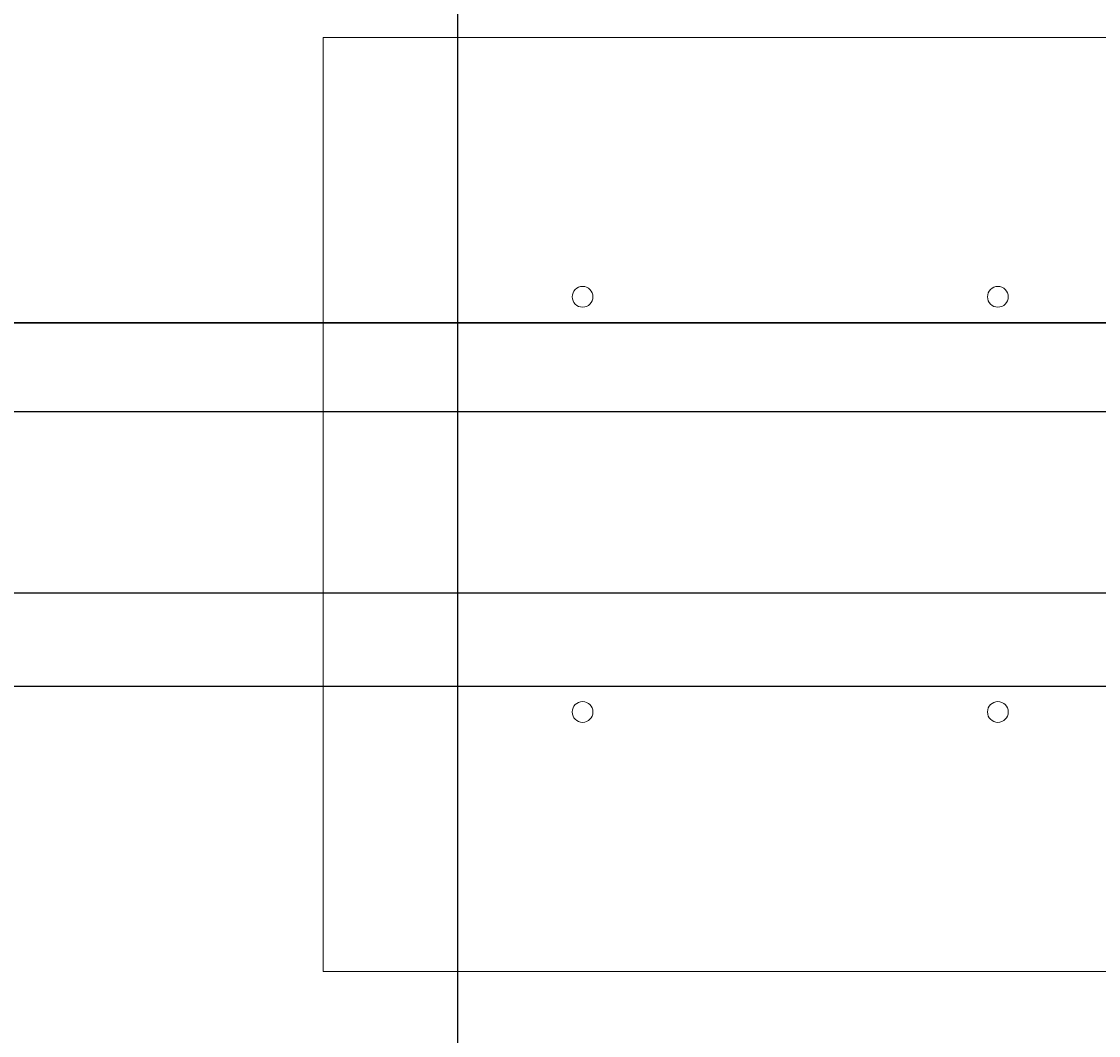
# Model space of a CAD drawing. Header units: centimetres. Extents: x -228435 to 46820, y -89367 to 152985.
# Tile 31 of 252: x -31521 to -29446, y 14477 to 16430. Entities that reach past the tile are written whole.
import ezdxf

# ---------------------------------------------------------------- set-up
doc = ezdxf.new("R2010")
doc.units = ezdxf.units.CM
doc.header["$LTSCALE"] = 50
doc.header["$PDMODE"] = 35
doc.header["$PDSIZE"] = 0.1
doc.linetypes.add('Kondygnacja  -0_5$0$HIDDEN', pattern=[9.524999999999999, 6.35, -3.175])
doc.linetypes.add('Kondygnacja  -0_5$0$HIDDEN2', pattern=[4.762499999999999, 3.175, -1.5875])
doc.layers.get('0').update_dxf_attribs({"color": 8})
doc.layers.get('DEFPOINTS').update_dxf_attribs({"color": 8})
for name, color, linetype in [('bgde-nawiewEXP', 1, 'Continuous'), ('Kondygnacja  -0_5$0$ARCH_KONSTR_POWYŻEJ RZUTU', 8, 'Kondygnacja  -0_5$0$HIDDEN'), ('Kondygnacja  -0_5$0$ARCH_KONSTR_POWYŻEJ RZUTU_IST', 8, 'Kondygnacja  -0_5$0$HIDDEN2')]:
    doc.layers.add(name, color=color, linetype=linetype)
doc.layers.add('Kondygnacja  -0_5$0$ARCH_INFO_WYMIARY', color=8, linetype='Continuous', lineweight=9)
doc.layers.add('SU Lampy kwadratowe  -05$0$ARCH_SUFITY_PODWIESZANE', color=8, linetype='Continuous', lineweight=9)
doc.styles.add('Kondygnacja  -0_5$0$Romans', font='Romans.shx', dxfattribs={"width": 0.7})
doc.dimstyles.new('Kondygnacja  -0_5$0$Wymiary 1-100', dxfattribs={"dimtxt": 12.0000002, "dimasz": 10, "dimexe": 5, "dimexo": 0, "dimgap": 4, "dimtad": 1, "dimrnd": 0.5, "dimzin": 12, "dimdsep": 46, "dimtxsty": 'Kondygnacja  -0_5$0$Romans', "dimblk": 'Kondygnacja  -0_5$0$_Oblique', "dimcen": 10, "dimdle": 10, "dimclrt": 55, "dimazin": 0, "dimtfac": 1, "dimtmove": 1, "dimatfit": 3, "dimfxl": 0, "dimtolj": 1, "dimtzin": 0, "dimarcsym": 0})

# ---------------------------------------------------------------- blocks, each defined once
blk = doc.blocks.new('SU Lampy kwadratowe  -05')
at = {"layer": 'SU Lampy kwadratowe  -05$0$ARCH_SUFITY_PODWIESZANE'}
blk.add_lwpolyline([(9020.000000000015, 6139.999999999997), (9200.000000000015, 6139.999999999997), (9200.000000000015, 5959.999999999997), (9020.000000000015, 5959.999999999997)], close=True, dxfattribs=at)
for centre in [(9070.000000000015, 6089.999999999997), (9150.000000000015, 6089.999999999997), (9070.000000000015, 6009.999999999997), (9150.000000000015, 6009.999999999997)]:
    blk.add_circle(centre, 2, dxfattribs=at)
blk = doc.blocks.new('Kondygnacja  -0_5$0$_Oblique')
at = {"color": 0, "linetype": 'ByBlock', "lineweight": -2}
blk.add_line((-0.5, -0.5), (0.5, 0.5), dxfattribs=at)
blk = doc.blocks.new('*D152')
at = {"layer": 'DEFPOINTS', "color": 0}
for p in [(-29489.99999999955, 82604.99999999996), (-29489.99999999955, 13059.1783089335), (-30689.99999999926, 12765)]:
    blk.add_point(p, dxfattribs=at)
at = {"layer": 'Kondygnacja  -0_5$0$ARCH_INFO_WYMIARY', "color": 0, "lineweight": -2}
for p, q in [((-30699.99999999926, 13059.1783089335), (-29479.99999999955, 13059.1783089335)), ((-30689.99999999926, 13051.1783089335), (-30689.99999999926, 13064.1783089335)), ((-29489.99999999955, 13067.17830893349), (-29489.99999999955, 13054.17830893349))]:
    blk.add_line(p, q, dxfattribs=at)
at = {"layer": 'Kondygnacja  -0_5$0$ARCH_INFO_WYMIARY', "color": 0, "lineweight": -2, "xscale": 10, "yscale": 10, "zscale": 10, "rotation": 180}
blk.add_blockref('Kondygnacja  -0_5$0$_Oblique', (-30689.99999999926, 13059.1783089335), dxfattribs=at)
at = {"layer": 'Kondygnacja  -0_5$0$ARCH_INFO_WYMIARY', "color": 0, "lineweight": -2, "xscale": 10, "yscale": 10, "zscale": 10}
blk.add_blockref('Kondygnacja  -0_5$0$_Oblique', (-29489.99999999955, 13059.1783089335), dxfattribs=at)
at = {"layer": 'Kondygnacja  -0_5$0$ARCH_INFO_WYMIARY', "color": 55, "insert": (-30089.9999999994, 13069.1783090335), "char_height": 12.0000002, "attachment_point": 5, "style": 'Kondygnacja  -0_5$0$Romans'}
blk.add_mtext('\\A1;1200', dxfattribs=at)
blk = doc.blocks.new('Kondygnacja  -0_5$0$konstrukcja istniejąca -0.5')
at = {"layer": 'Kondygnacja  -0_5$0$ARCH_KONSTR_POWYŻEJ RZUTU_IST', "ltscale": 10}
for points in [[(8738.004123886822, 6067.894699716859), (9782.004123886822, 6067.894699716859)], [(9782.004123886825, 6032.894699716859), (8738.004123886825, 6032.894699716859)]]:
    blk.add_lwpolyline(points, dxfattribs=at)
blk = doc.blocks.new('*D196')
at = {"layer": 'DEFPOINTS', "color": 0}
for p in [(-30049.99999999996, 80238.22151555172), (-30300.00000002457, 80097.16334309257), (-30300.00000002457, 12523.8221515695)]:
    blk.add_point(p, dxfattribs=at)
at = {"layer": 'Kondygnacja  -0_5$0$ARCH_INFO_WYMIARY', "color": 0, "lineweight": -2}
for p, q in [((-30300.00000002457, 80089.16334309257), (-30300.00000002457, 80102.16334309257)), ((-30049.99999999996, 80105.16334309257), (-30049.99999999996, 80092.16334309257)), ((-30039.99999999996, 80097.16334309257), (-30310.00000002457, 80097.16334309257))]:
    blk.add_line(p, q, dxfattribs=at)
at = {"layer": 'Kondygnacja  -0_5$0$ARCH_INFO_WYMIARY', "color": 0, "lineweight": -2, "xscale": 10, "yscale": 10, "zscale": 10, "rotation": 180}
blk.add_blockref('Kondygnacja  -0_5$0$_Oblique', (-30300.00000002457, 80097.16334309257), dxfattribs=at)
at = {"layer": 'Kondygnacja  -0_5$0$ARCH_INFO_WYMIARY', "color": 0, "lineweight": -2, "xscale": 10, "yscale": 10, "zscale": 10}
blk.add_blockref('Kondygnacja  -0_5$0$_Oblique', (-30049.99999999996, 80097.16334309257), dxfattribs=at)
at = {"layer": 'Kondygnacja  -0_5$0$ARCH_INFO_WYMIARY', "color": 55, "insert": (-30175.00000001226, 80107.16334319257), "char_height": 12.0000002, "attachment_point": 5, "style": 'Kondygnacja  -0_5$0$Romans'}
blk.add_mtext('\\A1;250', dxfattribs=at)
blk = doc.blocks.new('*D212')
at = {"layer": 'DEFPOINTS', "color": 0}
for p in [(-30586.30100490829, 81900.00000000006), (-30681.11388123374, 12489.50000000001), (9064.000000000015, 12489.5)]:
    blk.add_point(p, dxfattribs=at)
at = {"layer": 'Kondygnacja  -0_5$0$ARCH_INFO_WYMIARY', "color": 0, "lineweight": -2}
for p, q in [((-30681.11388123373, 81910.00000000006), (-30681.11388123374, 12479.50000000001)), ((-30673.11388123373, 81900.00000000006), (-30686.11388123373, 81900.00000000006)), ((-30673.11388123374, 12489.50000000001), (-30686.11388123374, 12489.50000000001))]:
    blk.add_line(p, q, dxfattribs=at)
at = {"layer": 'Kondygnacja  -0_5$0$ARCH_INFO_WYMIARY', "color": 0, "lineweight": -2, "xscale": 10, "yscale": 10, "zscale": 10}
for p, rotation in [((-30681.11388123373, 81900.00000000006), 90), ((-30681.11388123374, 12489.50000000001), 270)]:
    blk.add_blockref('Kondygnacja  -0_5$0$_Oblique', p, dxfattribs=dict(at, rotation=rotation))
at = {"layer": 'Kondygnacja  -0_5$0$ARCH_INFO_WYMIARY', "color": 55, "insert": (-30691.11388133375, 47194.75000000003), "char_height": 12.0000002, "attachment_point": 5, "rotation": 90, "style": 'Kondygnacja  -0_5$0$Romans'}
blk.add_mtext('\\A1;69410.5', dxfattribs=at)

msp = doc.modelspace()

# ---------------------------------------------------------------- linework, layer by layer
at = {"layer": 'bgde-nawiewEXP', "linetype": 'Continuous'}
for points in [[(-53927.06075739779, 15850.00087184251), (-25343.41429152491, 15850.00087184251), (-25343.41429152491, 15150.00087184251), (-25162.34115600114, 15165.3727339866), (-25012.26582354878, 15210.8975883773), (-24873.9556050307, 15284.82594039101), (-24752.72568457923, 15384.31676491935), (-24653.2348600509, 15505.54668537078), (-24579.3065080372, 15643.85690388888), (-24533.7816536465, 15793.93223634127), (-24518.40954154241, 15974.99737181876), (-25218.40954150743, 15975.00437181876), (-25220.33134992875, 15930.49546175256), (-25226.02218079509, 15911.73530654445), (-25235.26358866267, 15894.4458484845), (-25247.70043140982, 15879.29151174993), (-25262.85476814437, 15866.85466900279), (-25280.14422620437, 15857.6132611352), (-25298.90438141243, 15851.92243026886), (-25343.41429152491, 15850.00087184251)], [(-53927.06075739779, 15150.00087184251), (-25343.41429152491, 15150.00087184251), (-25343.41429152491, 15850.00087184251), (-53927.06075739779, 15850.00087184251)]]:
    msp.add_lwpolyline(points, dxfattribs=at)

# ---------------------------------------------------------------- block references
at = {"layer": 'Kondygnacja  -0_5$0$ARCH_KONSTR_POWYŻEJ RZUTU', "xscale": 10, "yscale": 10, "zscale": 10}
msp.add_blockref('Kondygnacja  -0_5$0$konstrukcja istniejąca -0.5', (-121140.0000000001, -44999.99999999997), dxfattribs=at)
at = {"layer": 'SU Lampy kwadratowe  -05$0$ARCH_SUFITY_PODWIESZANE', "xscale": 10, "yscale": 10, "zscale": 10}
msp.add_blockref('SU Lampy kwadratowe  -05', (-121140.0000000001, -44999.99999999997), dxfattribs=at)

# ---------------------------------------------------------------- dimensions: what is measured, and where the dimension line sits
at = {"layer": 'Kondygnacja  -0_5$0$ARCH_INFO_WYMIARY'}
for base, p1, p2, picture, middle in [((-29489.99999999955, 13059.1783089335), (-30689.99999999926, 12765), (-29489.99999999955, 82604.99999999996), '*D152', (-30089.9999999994, 13069.1783090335)), ((-30300.00000002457, 80097.16334309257), (-30049.99999999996, 80238.22151555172), (-30300.00000002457, 12523.8221515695), '*D196', (-30175.00000001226, 80107.16334319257))]:
    dim = msp.add_linear_dim(base=base, p1=p1, p2=p2, dimstyle='Kondygnacja  -0_5$0$Wymiary 1-100', dxfattribs=at)
    dim.commit()
    dim.dimension.update_dxf_attribs({"geometry": picture, "text_midpoint": middle})
dim = msp.add_linear_dim(base=(-30681.11388123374, 12489.50000000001), p1=(-30586.30100490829, 81900.00000000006), p2=(9064.000000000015, 12489.5), angle=90, dimstyle='Kondygnacja  -0_5$0$Wymiary 1-100', dxfattribs=at)
dim.commit()
dim.dimension.update_dxf_attribs({"geometry": '*D212', "text_midpoint": (-30691.11388133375, 47194.75000000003)})

doc.saveas('drawing.dxf')
